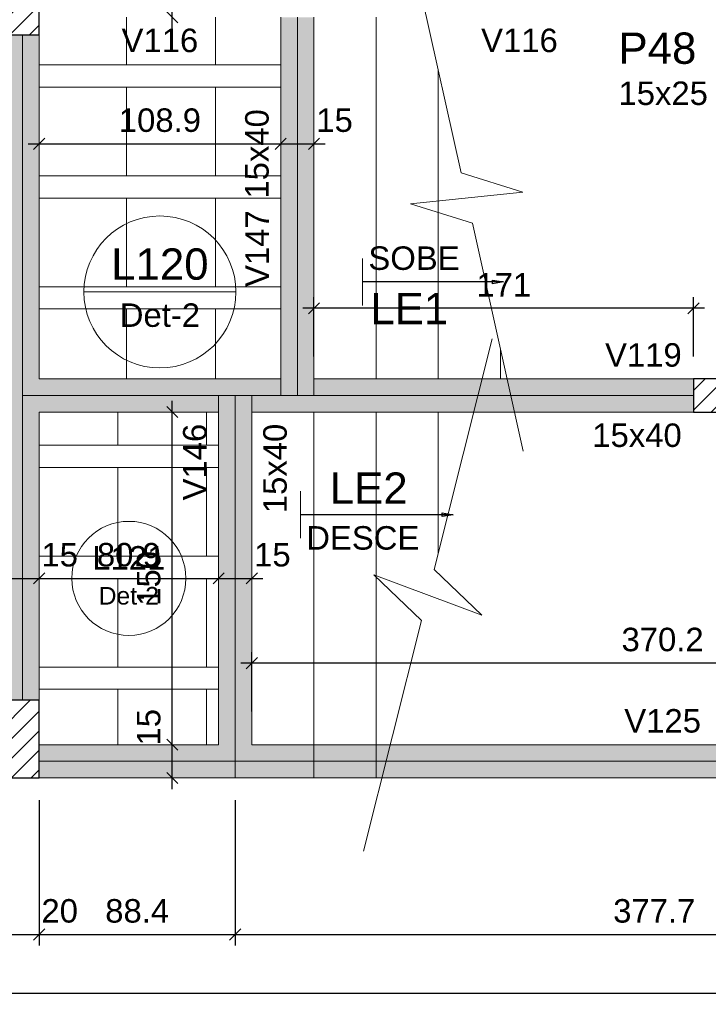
# Model space of a CAD drawing. Header units: millimetres. Extents: x 0 to 119, y 0 to 84.
# Tile 21 of 35: x 69.52 to 75.73, y 31.87 to 40.75. Entities that reach past the tile are written whole.
import ezdxf

# ---------------------------------------------------------------- set-up
doc = ezdxf.new("R2010")
doc.units = ezdxf.units.MM
doc.header["$MEASUREMENT"] = 0
doc.linetypes.add('DASHDOT', pattern=[2.54, 1.27, -0.635, 0, -0.635])
doc.linetypes.add('NULL', pattern=[0])
doc.layers.get('0').update_dxf_attribs({"lineweight": 18})
for name, color, linetype, lineweight in [('FO-Cortes', 9, 'DASHDOT', 5), ('FO-Cotas', 5, 'Continuous', 5), ('FO-Eixos', 5, 'Continuous', 5), ('FO-Hachura pilar que passa', 19, 'Continuous', 5), ('FO-Hachura viga', 43, 'Continuous', 5), ('FO-Hachuras das lajes', 1, 'Continuous', 20), ('FO-Pilares', 4, 'Continuous', 30), ('FO-Textos das lajes', 3, 'Continuous', 20), ('FO-Textos das vigas', 7, 'Continuous', 5), ('FO-Textos dos pilares', 7, 'Continuous', 5), ('FO-Vigas', 1, 'Continuous', 20)]:
    doc.layers.add(name, color=color, linetype=linetype, lineweight=lineweight)
doc.styles.add('Arial', font='txt')
doc.dimstyles.get("Standard").update_dxf_attribs({"dimtxt": 0.18, "dimasz": 0.18, "dimexe": 0.18, "dimexo": 0.0625, "dimgap": 0.09, "dimtad": 0, "dimtih": 1, "dimtoh": 1, "dimdec": 4, "dimzin": 0, "dimdsep": 46, "dimtxsty": 'Standard', "dimcen": 0.09, "dimadec": 0, "dimazin": 0, "dimtfac": 1, "dimtdec": 4, "dimtofl": 0, "dimtmove": 0, "dimatfit": 3, "dimfxl": 1, "dimtolj": 1, "dimtzin": 0, "dimarcsym": 0})
doc.dimstyles.new('UM_50.000000', dxfattribs={"dimtxt": 0.18, "dimasz": 0.1, "dimexe": 0.1, "dimexo": 0.2, "dimgap": 0, "dimtad": 1, "dimtih": 1, "dimtoh": 1, "dimdec": 1, "dimlfac": 50, "dimzin": 0, "dimdsep": 46, "dimtxsty": 'Standard', "dimcen": 0.09, "dimdle": 0.1, "dimadec": 1, "dimazin": 2, "dimtfac": 1, "dimtdec": 4, "dimtofl": 0, "dimtmove": 0, "dimatfit": 3, "dimfxl": 1, "dimtolj": 1, "dimarcsym": 0})

# ---------------------------------------------------------------- blocks, each defined once
blk = doc.blocks.new('_Oblique')
at = {"color": 0, "linetype": 'ByBlock', "lineweight": -2}
blk.add_line((-0.5, -0.5), (0.5, 0.5), dxfattribs=at)
blk = doc.blocks.new('*D40')
at = {"layer": 'Defpoints', "color": 0}
for p in [(69.2946, 33.913), (69.6946, 33.913), (69.6946, 32.501)]:
    blk.add_point(p, dxfattribs=at)
at = {"layer": 'FO-Cotas', "color": 0, "lineweight": -2}
for p, q in [((69.2946, 33.713), (69.2946, 32.401)), ((69.6946, 33.713), (69.6946, 32.401)), ((69.1946, 32.501), (69.7946, 32.501))]:
    blk.add_line(p, q, dxfattribs=at)
at = {"layer": 'FO-Cotas', "color": 0, "lineweight": -2, "xscale": 0.1, "yscale": 0.1, "zscale": 0.1, "rotation": 180}
blk.add_blockref('_Oblique', (69.2946, 32.501), dxfattribs=at)
at = {"layer": 'FO-Cotas', "color": 0, "lineweight": -2, "xscale": 0.1, "yscale": 0.1, "zscale": 0.1}
blk.add_blockref('_Oblique', (69.6946, 32.501), dxfattribs=at)
at = {"layer": 'FO-Cotas', "color": 7, "insert": (69.8799, 32.7128), "char_height": 0.2118, "attachment_point": 5, "rotation": 0.00573, "style": 'Arial'}
blk.add_mtext('\\A1;20', dxfattribs=at)
blk = doc.blocks.new('*D41')
at = {"layer": 'Defpoints', "color": 0}
for p in [(69.6946, 33.913), (71.4618, 33.913), (71.4618, 32.501)]:
    blk.add_point(p, dxfattribs=at)
at = {"layer": 'FO-Cotas', "color": 0, "lineweight": -2}
for p, q in [((69.6946, 33.713), (69.6946, 32.401)), ((71.4618, 33.713), (71.4618, 32.401)), ((69.5946, 32.501), (71.5618, 32.501))]:
    blk.add_line(p, q, dxfattribs=at)
at = {"layer": 'FO-Cotas', "color": 0, "lineweight": -2, "xscale": 0.1, "yscale": 0.1, "zscale": 0.1, "rotation": 180}
blk.add_blockref('_Oblique', (69.6946, 32.501), dxfattribs=at)
at = {"layer": 'FO-Cotas', "color": 0, "lineweight": -2, "xscale": 0.1, "yscale": 0.1, "zscale": 0.1}
blk.add_blockref('_Oblique', (71.4618, 32.501), dxfattribs=at)
at = {"layer": 'FO-Cotas', "color": 7, "insert": (70.5782, 32.7128), "char_height": 0.2118, "attachment_point": 5, "rotation": 0.00573, "style": 'Arial'}
blk.add_mtext('\\A1;88.4', dxfattribs=at)
blk = doc.blocks.new('*D42')
at = {"layer": 'Defpoints', "color": 0}
for p in [(71.4618, 33.913), (79.0152, 33.913), (79.0152, 32.501)]:
    blk.add_point(p, dxfattribs=at)
at = {"layer": 'FO-Cotas', "color": 0, "lineweight": -2}
for p, q in [((71.4618, 33.713), (71.4618, 32.401)), ((79.0152, 33.713), (79.0152, 32.401)), ((71.3618, 32.501), (79.1152, 32.501))]:
    blk.add_line(p, q, dxfattribs=at)
at = {"layer": 'FO-Cotas', "color": 0, "lineweight": -2, "xscale": 0.1, "yscale": 0.1, "zscale": 0.1, "rotation": 180}
blk.add_blockref('_Oblique', (71.4618, 32.501), dxfattribs=at)
at = {"layer": 'FO-Cotas', "color": 0, "lineweight": -2, "xscale": 0.1, "yscale": 0.1, "zscale": 0.1}
blk.add_blockref('_Oblique', (79.0152, 32.501), dxfattribs=at)
at = {"layer": 'FO-Cotas', "color": 7, "insert": (75.2385, 32.7128), "char_height": 0.2118, "attachment_point": 5, "rotation": 0.00573, "style": 'Arial'}
blk.add_mtext('\\A1;377.7', dxfattribs=at)
blk = doc.blocks.new('*D44')
at = {"layer": 'Defpoints', "color": 0}
for p in [(10.3146, 34.5552), (79.6152, 33.913), (79.6152, 31.9715)]:
    blk.add_point(p, dxfattribs=at)
at = {"layer": 'FO-Cotas', "color": 0, "lineweight": -2}
for p, q in [((10.3146, 34.3552), (10.3146, 31.8715)), ((79.6152, 33.713), (79.6152, 31.8715)), ((10.2146, 31.9715), (79.7152, 31.9715))]:
    blk.add_line(p, q, dxfattribs=at)
at = {"layer": 'FO-Cotas', "color": 0, "lineweight": -2, "xscale": 0.1, "yscale": 0.1, "zscale": 0.1, "rotation": 180}
blk.add_blockref('_Oblique', (10.3146, 31.9715), dxfattribs=at)
at = {"layer": 'FO-Cotas', "color": 0, "lineweight": -2, "xscale": 0.1, "yscale": 0.1, "zscale": 0.1}
blk.add_blockref('_Oblique', (79.6152, 31.9715), dxfattribs=at)
at = {"layer": 'FO-Cotas', "color": 7, "insert": (44.9649, 32.1833), "char_height": 0.2118, "attachment_point": 5, "style": 'Arial'}
blk.add_mtext('\\A1;3465', dxfattribs=at)
blk = doc.blocks.new('*D96')
at = {"layer": 'Defpoints', "color": 0}
for p in [(69.3946, 35.713), (69.6946, 35.713), (69.6946, 35.713)]:
    blk.add_point(p, dxfattribs=at)
at = {"layer": 'FO-Cotas', "color": 0, "lineweight": -2}
blk.add_line((69.2946, 35.713), (69.7946, 35.713), dxfattribs=at)
at = {"layer": 'FO-Cotas', "color": 0, "lineweight": -2, "xscale": 0.1, "yscale": 0.1, "zscale": 0.1, "rotation": 180}
blk.add_blockref('_Oblique', (69.3946, 35.713), dxfattribs=at)
at = {"layer": 'FO-Cotas', "color": 0, "lineweight": -2, "xscale": 0.1, "yscale": 0.1, "zscale": 0.1}
blk.add_blockref('_Oblique', (69.6946, 35.713), dxfattribs=at)
at = {"layer": 'FO-Cotas', "color": 7, "insert": (69.8799, 35.9248), "char_height": 0.2118, "attachment_point": 5, "rotation": 0.00573, "style": 'Arial'}
blk.add_mtext('\\A1;15', dxfattribs=at)
blk = doc.blocks.new('*D97')
at = {"layer": 'Defpoints', "color": 0}
for p in [(69.6946, 35.713), (71.3118, 35.713), (71.3118, 35.713)]:
    blk.add_point(p, dxfattribs=at)
at = {"layer": 'FO-Cotas', "color": 0, "lineweight": -2}
blk.add_line((69.5946, 35.713), (71.4118, 35.713), dxfattribs=at)
at = {"layer": 'FO-Cotas', "color": 0, "lineweight": -2, "xscale": 0.1, "yscale": 0.1, "zscale": 0.1, "rotation": 180}
blk.add_blockref('_Oblique', (69.6946, 35.713), dxfattribs=at)
at = {"layer": 'FO-Cotas', "color": 0, "lineweight": -2, "xscale": 0.1, "yscale": 0.1, "zscale": 0.1}
blk.add_blockref('_Oblique', (71.3118, 35.713), dxfattribs=at)
at = {"layer": 'FO-Cotas', "color": 7, "insert": (70.5032, 35.9248), "char_height": 0.2118, "attachment_point": 5, "rotation": 0.00573, "style": 'Arial'}
blk.add_mtext('\\A1;80.9', dxfattribs=at)
blk = doc.blocks.new('*D98')
at = {"layer": 'Defpoints', "color": 0}
for p in [(71.3118, 35.713), (71.6118, 35.713), (71.6118, 35.713)]:
    blk.add_point(p, dxfattribs=at)
at = {"layer": 'FO-Cotas', "color": 0, "lineweight": -2}
blk.add_line((71.2118, 35.713), (71.7118, 35.713), dxfattribs=at)
at = {"layer": 'FO-Cotas', "color": 0, "lineweight": -2, "xscale": 0.1, "yscale": 0.1, "zscale": 0.1, "rotation": 180}
blk.add_blockref('_Oblique', (71.3118, 35.713), dxfattribs=at)
at = {"layer": 'FO-Cotas', "color": 0, "lineweight": -2, "xscale": 0.1, "yscale": 0.1, "zscale": 0.1}
blk.add_blockref('_Oblique', (71.6118, 35.713), dxfattribs=at)
at = {"layer": 'FO-Cotas', "color": 7, "insert": (71.7971, 35.9248), "char_height": 0.2118, "attachment_point": 5, "rotation": 0.00573, "style": 'Arial'}
blk.add_mtext('\\A1;15', dxfattribs=at)
blk = doc.blocks.new('*D100')
at = {"layer": 'Defpoints', "color": 0}
for p in [(69.6946, 39.6322), (71.8718, 39.6322), (71.8718, 39.6322)]:
    blk.add_point(p, dxfattribs=at)
at = {"layer": 'FO-Cotas', "color": 0, "lineweight": -2}
blk.add_line((69.5946, 39.6322), (71.9718, 39.6322), dxfattribs=at)
at = {"layer": 'FO-Cotas', "color": 0, "lineweight": -2, "xscale": 0.1, "yscale": 0.1, "zscale": 0.1, "rotation": 180}
blk.add_blockref('_Oblique', (69.6946, 39.6322), dxfattribs=at)
at = {"layer": 'FO-Cotas', "color": 0, "lineweight": -2, "xscale": 0.1, "yscale": 0.1, "zscale": 0.1}
blk.add_blockref('_Oblique', (71.8718, 39.6322), dxfattribs=at)
at = {"layer": 'FO-Cotas', "color": 7, "insert": (70.7832, 39.844), "char_height": 0.2118, "attachment_point": 5, "rotation": 0.00573, "style": 'Arial'}
blk.add_mtext('\\A1;108.9', dxfattribs=at)
blk = doc.blocks.new('*D101')
at = {"layer": 'Defpoints', "color": 0}
for p in [(71.8718, 39.6322), (72.1718, 39.6322), (72.1718, 39.6322)]:
    blk.add_point(p, dxfattribs=at)
at = {"layer": 'FO-Cotas', "color": 0, "lineweight": -2}
blk.add_line((71.7718, 39.6322), (72.2718, 39.6322), dxfattribs=at)
at = {"layer": 'FO-Cotas', "color": 0, "lineweight": -2, "xscale": 0.1, "yscale": 0.1, "zscale": 0.1, "rotation": 180}
blk.add_blockref('_Oblique', (71.8718, 39.6322), dxfattribs=at)
at = {"layer": 'FO-Cotas', "color": 0, "lineweight": -2, "xscale": 0.1, "yscale": 0.1, "zscale": 0.1}
blk.add_blockref('_Oblique', (72.1718, 39.6322), dxfattribs=at)
at = {"layer": 'FO-Cotas', "color": 7, "insert": (72.3571, 39.844), "char_height": 0.2118, "attachment_point": 5, "rotation": 0.00573, "style": 'Arial'}
blk.add_mtext('\\A1;15', dxfattribs=at)
blk = doc.blocks.new('*D188')
at = {"layer": 'Defpoints', "color": 0}
for p in [(70.8946, 34.213), (70.8946, 34.213), (70.8946, 33.913)]:
    blk.add_point(p, dxfattribs=at)
at = {"layer": 'FO-Cotas', "color": 0, "lineweight": -2}
blk.add_line((70.8946, 33.813), (70.8946, 34.313), dxfattribs=at)
at = {"layer": 'FO-Cotas', "color": 0, "lineweight": -2, "xscale": 0.1, "yscale": 0.1, "zscale": 0.1}
for p, rotation in [((70.8946, 34.213), 90), ((70.8946, 33.913), 270)]:
    blk.add_blockref('_Oblique', p, dxfattribs=dict(at, rotation=rotation))
at = {"layer": 'FO-Cotas', "color": 7, "insert": (70.6828, 34.3703), "char_height": 0.2118, "attachment_point": 5, "rotation": 90, "style": 'Arial'}
blk.add_mtext('\\A1;15', dxfattribs=at)
blk = doc.blocks.new('*D189')
at = {"layer": 'Defpoints', "color": 0}
for p in [(70.8946, 37.213), (70.8946, 37.213), (70.8946, 34.213)]:
    blk.add_point(p, dxfattribs=at)
at = {"layer": 'FO-Cotas', "color": 0, "lineweight": -2}
blk.add_line((70.8946, 34.113), (70.8946, 37.313), dxfattribs=at)
at = {"layer": 'FO-Cotas', "color": 0, "lineweight": -2, "xscale": 0.1, "yscale": 0.1, "zscale": 0.1}
for p, rotation in [((70.8946, 37.213), 90), ((70.8946, 34.213), 270)]:
    blk.add_blockref('_Oblique', p, dxfattribs=dict(at, rotation=rotation))
at = {"layer": 'FO-Cotas', "color": 7, "insert": (70.6828, 35.713), "char_height": 0.2118, "attachment_point": 5, "rotation": 90, "style": 'Arial'}
blk.add_mtext('\\A1;150', dxfattribs=at)
blk = doc.blocks.new('*D190')
at = {"layer": 'Defpoints', "color": 0}
for p in [(70.8946, 41.0734), (70.8946, 41.0734), (70.8946, 40.7734)]:
    blk.add_point(p, dxfattribs=at)
at = {"layer": 'FO-Cotas', "color": 0, "lineweight": -2}
blk.add_line((70.8946, 40.6734), (70.8946, 41.1734), dxfattribs=at)
at = {"layer": 'FO-Cotas', "color": 0, "lineweight": -2, "xscale": 0.1, "yscale": 0.1, "zscale": 0.1}
for p, rotation in [((70.8946, 41.0734), 90), ((70.8946, 40.7734), 270)]:
    blk.add_blockref('_Oblique', p, dxfattribs=dict(at, rotation=rotation))
at = {"layer": 'FO-Cotas', "color": 7, "insert": (70.6828, 41.2307), "char_height": 0.2118, "attachment_point": 5, "rotation": 90, "style": 'Arial'}
blk.add_mtext('\\A1;15', dxfattribs=at)
blk = doc.blocks.new('*D211')
at = {"layer": 'Defpoints', "color": 0}
for p in [(72.1718, 38.1484), (72.1718, 37.513), (75.5918, 37.513)]:
    blk.add_point(p, dxfattribs=at)
at = {"layer": 'FO-Cotas', "color": 0, "lineweight": -2}
for p, q in [((72.1718, 37.713), (72.1718, 38.2484)), ((75.5918, 37.713), (75.5918, 38.2484)), ((75.6918, 38.1484), (72.0718, 38.1484))]:
    blk.add_line(p, q, dxfattribs=at)
at = {"layer": 'FO-Cotas', "color": 0, "lineweight": -2, "xscale": 0.1, "yscale": 0.1, "zscale": 0.1, "rotation": 180}
blk.add_blockref('_Oblique', (72.1718, 38.1484), dxfattribs=at)
at = {"layer": 'FO-Cotas', "color": 0, "lineweight": -2, "xscale": 0.1, "yscale": 0.1, "zscale": 0.1}
blk.add_blockref('_Oblique', (75.5918, 38.1484), dxfattribs=at)
at = {"layer": 'FO-Cotas', "color": 7, "insert": (73.8818, 38.3602), "char_height": 0.2118, "attachment_point": 5, "rotation": 0.00573, "style": 'Arial'}
blk.add_mtext('\\A1;171', dxfattribs=at)
blk = doc.blocks.new('*D215')
at = {"layer": 'Defpoints', "color": 0}
for p in [(71.6118, 34.9484), (71.6118, 34.313), (79.0152, 34.313)]:
    blk.add_point(p, dxfattribs=at)
at = {"layer": 'FO-Cotas', "color": 0, "lineweight": -2}
for p, q in [((71.6118, 34.513), (71.6118, 35.0484)), ((79.0152, 34.513), (79.0152, 35.0484)), ((79.1152, 34.9484), (71.5118, 34.9484))]:
    blk.add_line(p, q, dxfattribs=at)
at = {"layer": 'FO-Cotas', "color": 0, "lineweight": -2, "xscale": 0.1, "yscale": 0.1, "zscale": 0.1, "rotation": 180}
blk.add_blockref('_Oblique', (71.6118, 34.9484), dxfattribs=at)
at = {"layer": 'FO-Cotas', "color": 0, "lineweight": -2, "xscale": 0.1, "yscale": 0.1, "zscale": 0.1}
blk.add_blockref('_Oblique', (79.0152, 34.9484), dxfattribs=at)
at = {"layer": 'FO-Cotas', "color": 7, "insert": (75.3135, 35.1602), "char_height": 0.2118, "attachment_point": 5, "rotation": 0.00573, "style": 'Arial'}
blk.add_mtext('\\A1;370.2', dxfattribs=at)

msp = doc.modelspace()

# ---------------------------------------------------------------- hatches: boundary and pattern name
at = {"layer": 'FO-Hachura pilar que passa', "linetype": 'Continuous'}
h = msp.add_hatch(dxfattribs=at)
h.set_pattern_fill('ANSI31', color=19, style=0)
h.paths.add_polyline_path([(69.2946, 40.6152), (69.4946, 40.6152), (69.6946, 40.6152), (69.6946, 40.9152), (69.6946, 41.2152), (69.4946, 41.2152), (69.2946, 41.2152), (69.2946, 40.9152)])
h = msp.add_hatch(dxfattribs=at)
h.set_pattern_fill('ANSI31', color=19, style=0)
h.paths.add_polyline_path([(75.5918, 37.513), (75.5918, 37.363), (75.5918, 37.213), (75.8418, 37.213), (76.0918, 37.213), (76.0918, 37.363), (76.0918, 37.513), (75.8418, 37.513)])
h = msp.add_hatch(dxfattribs=at)
h.set_pattern_fill('ANSI31', color=19, style=0)
h.paths.add_polyline_path([(69.6946, 34.613), (69.4946, 34.613), (69.2946, 34.613), (69.2946, 34.263), (69.2946, 33.913), (69.4946, 33.913), (69.6946, 33.913), (69.6946, 34.263)])
at = {"layer": 'FO-Hachura viga', "linetype": 'Continuous'}
for points in [[(72.1718, 40.7734), (72.1718, 40.7734), (71.8718, 40.7734), (71.8718, 37.513), (72.1718, 37.513), (72.1718, 40.7734)], [(69.6944, 37.513), (69.6944, 37.513), (69.6944, 40.6154), (69.3946, 40.6154), (69.3946, 37.363), (69.5446, 37.363), (69.6944, 37.513)], [(71.4618, 37.363), (71.4618, 37.363), (71.4618, 37.513), (69.6944, 37.513), (69.5446, 37.363), (69.6946, 37.213), (71.3118, 37.213), (71.4618, 37.363)], [(72.0218, 37.363), (72.0218, 37.363), (71.8718, 37.513), (71.4618, 37.513), (71.4618, 37.363), (71.6118, 37.213), (72.0218, 37.213), (72.0218, 37.363)], [(72.1718, 37.513), (72.1718, 37.513), (71.8718, 37.513), (71.8718, 37.363), (72.1718, 37.363), (72.1718, 37.513)], [(75.5918, 37.513), (75.5918, 37.513), (72.1718, 37.5132), (72.0218, 37.363), (72.0218, 37.2132), (75.5918, 37.2132), (75.5918, 37.513)], [(69.6946, 37.213), (69.6946, 37.213), (69.5446, 37.363), (69.3946, 37.363), (69.3946, 34.613), (69.6946, 34.613), (69.6946, 37.213)], [(71.6118, 37.363), (71.6118, 37.363), (71.3118, 37.363), (71.3118, 37.213), (71.6118, 37.213), (71.6118, 37.363)], [(71.6118, 34.213), (71.6118, 34.213), (71.6118, 37.213), (71.3118, 37.213), (71.3118, 34.213), (71.4618, 34.063), (71.6118, 34.213)], [(71.4618, 34.063), (71.4618, 34.063), (71.3118, 34.213), (69.6946, 34.213), (69.6946, 33.9132), (71.4618, 33.9132), (71.4618, 34.063)], [(79.0152, 34.213), (79.0152, 34.213), (71.6118, 34.213), (71.4618, 34.063), (71.4618, 33.9132), (79.0152, 33.9132), (79.0152, 34.213)]]:
    msp.add_hatch(color=43, dxfattribs=at).paths.add_polyline_path(points)

# ---------------------------------------------------------------- linework, layer by layer
at = {"layer": 'FO-Cortes', "linetype": 'Continuous', "ltscale": 0.2}
for p, q in [((73.0393, 41.4255), (73.4972, 39.3714)), ((73.0393, 41.4255), (73.4972, 39.3714)), ((73.4972, 39.3714), (74.0549, 39.1963)), ((73.4972, 39.3714), (74.0549, 39.1963)), ((74.0549, 39.1963), (73.0412, 39.0901)), ((74.0549, 39.1963), (73.0412, 39.0901)), ((73.0412, 39.0901), (73.5989, 38.9149)), ((73.0412, 39.0901), (73.5989, 38.9149)), ((73.5989, 38.9149), (74.0568, 36.8609)), ((73.5989, 38.9149), (74.0568, 36.8609)), ((73.7768, 37.873), (73.2559, 35.794)), ((73.2559, 35.794), (73.6837, 35.3799)), ((73.6837, 35.3799), (72.7124, 35.746)), ((72.7124, 35.746), (73.1402, 35.332)), ((73.1402, 35.332), (72.6193, 33.253))]:
    msp.add_line(p, q, dxfattribs=at)
at = {"layer": 'FO-Eixos'}
for p, q in [((72.0218, 37.513), (72.0218, 40.7734)), ((69.5446, 37.363), (69.5446, 40.6152)), ((72.0218, 37.363), (72.0218, 37.513)), ((69.5446, 34.613), (69.5446, 37.363)), ((69.5446, 37.363), (71.4618, 37.363)), ((71.4618, 37.363), (72.0218, 37.363)), ((71.4618, 37.213), (71.4618, 37.363)), ((72.0218, 37.363), (75.5918, 37.363)), ((71.4618, 34.063), (71.4618, 37.213)), ((69.6946, 34.063), (71.4618, 34.063)), ((71.4618, 34.063), (79.0152, 34.063))]:
    msp.add_line(p, q, dxfattribs=at)
for points in [[(69.695, 40.3432), (70.483, 40.3432), (70.483, 40.7732)], [(70.483, 40.7732), (70.483, 40.3432), (71.283, 40.3432), (71.283, 40.7732)], [(71.283, 40.7732), (71.283, 40.3432), (71.872, 40.3432)], [(69.695, 39.3432), (70.483, 39.3432), (70.483, 40.1432), (69.695, 40.1432)], [(71.872, 40.1432), (71.283, 40.1432), (71.283, 39.3432), (71.872, 39.3432)], [(69.695, 38.3432), (70.483, 38.3432), (70.483, 39.1432), (69.695, 39.1432)], [(71.872, 39.1432), (71.283, 39.1432), (71.283, 38.3432), (71.872, 38.3432)], [(70.483, 37.5132), (70.483, 38.1432), (69.695, 38.1432)], [(71.283, 37.5132), (71.283, 38.1432), (70.483, 38.1432), (70.483, 37.5132)], [(71.872, 38.1432), (71.283, 38.1432), (71.283, 37.5132)], [(69.695, 36.9132), (70.403, 36.9132), (70.403, 37.2132)], [(69.695, 36.9132), (70.403, 36.9132), (70.403, 37.2132)], [(70.403, 37.2132), (70.403, 36.9132), (71.203, 36.9132), (71.203, 37.2132)], [(70.403, 37.2132), (70.403, 36.9132), (71.203, 36.9132), (71.203, 37.2132)], [(69.695, 35.9132), (70.403, 35.9132), (70.403, 36.7132), (69.695, 36.7132)], [(69.695, 35.9132), (70.403, 35.9132), (70.403, 36.7132), (69.695, 36.7132)], [(69.695, 34.9132), (70.403, 34.9132), (70.403, 35.7132), (69.695, 35.7132)], [(69.695, 34.9132), (70.403, 34.9132), (70.403, 35.7132), (69.695, 35.7132)], [(70.403, 34.2132), (70.403, 34.7132), (69.695, 34.7132)], [(70.403, 34.2132), (70.403, 34.7132), (69.695, 34.7132)], [(71.203, 34.2132), (71.203, 34.7132), (70.403, 34.7132), (70.403, 34.2132)], [(71.203, 34.2132), (71.203, 34.7132), (70.403, 34.7132), (70.403, 34.2132)]]:
    msp.add_lwpolyline(points, dxfattribs=at)
for points in [[(70.483, 39.3432), (71.283, 39.3432), (71.283, 40.1432), (70.483, 40.1432), (70.483, 39.3432)], [(70.483, 38.3432), (71.283, 38.3432), (71.283, 39.1432), (70.483, 39.1432), (70.483, 38.3432)], [(70.403, 35.9132), (71.203, 35.9132), (71.203, 36.7132), (70.403, 36.7132), (70.403, 35.9132)], [(70.403, 35.9132), (71.203, 35.9132), (71.203, 36.7132), (70.403, 36.7132), (70.403, 35.9132)], [(70.403, 34.9132), (71.203, 34.9132), (71.203, 35.7132), (70.403, 35.7132), (70.403, 34.9132)], [(70.403, 34.9132), (71.203, 34.9132), (71.203, 35.7132), (70.403, 35.7132), (70.403, 34.9132)]]:
    msp.add_lwpolyline(points, close=True, dxfattribs=at)
at = {"layer": 'FO-Hachuras das lajes', "linetype": 'Continuous'}
for p, q in [((72.7318, 37.513), (72.7318, 40.7734)), ((72.7318, 37.513), (72.7318, 40.7734)), ((73.2918, 37.513), (73.2918, 40.2927)), ((73.2918, 37.513), (73.2918, 40.2927)), ((73.8518, 37.513), (73.8518, 37.7805)), ((73.8518, 37.513), (73.8518, 37.7805)), ((72.1718, 37.513), (73.9114, 37.513)), ((72.1718, 37.513), (73.9114, 37.513)), ((71.6118, 37.213), (73.6114, 37.213)), ((72.1718, 37.213), (72.1718, 33.913)), ((72.7318, 37.213), (72.7318, 33.913)), ((73.2918, 37.213), (73.2918, 35.9372)), ((71.6118, 33.913), (72.7846, 33.913))]:
    msp.add_line(p, q, dxfattribs=at)
at = {"layer": 'FO-Hachuras das lajes'}
for p, q in [((69.695, 40.3432), (71.872, 40.3432)), ((69.695, 40.1432), (71.872, 40.1432)), ((69.695, 39.3432), (71.872, 39.3432)), ((69.695, 39.1432), (71.872, 39.1432)), ((69.695, 38.3432), (71.872, 38.3432)), ((69.695, 38.1432), (71.872, 38.1432)), ((69.695, 36.9132), (71.312, 36.9132)), ((69.695, 36.9132), (71.312, 36.9132)), ((69.695, 36.7132), (71.312, 36.7132)), ((69.695, 36.7132), (71.312, 36.7132)), ((69.695, 35.9132), (71.312, 35.9132)), ((69.695, 35.9132), (71.312, 35.9132)), ((69.695, 35.7132), (71.312, 35.7132)), ((69.695, 35.7132), (71.312, 35.7132)), ((69.695, 34.9132), (71.312, 34.9132)), ((69.695, 34.9132), (71.312, 34.9132)), ((69.695, 34.7132), (71.312, 34.7132)), ((69.695, 34.7132), (71.312, 34.7132))]:
    msp.add_line(p, q, dxfattribs=at)
at = {"layer": 'FO-Pilares'}
for points in [[(69.2946, 40.6152), (69.4946, 40.6152), (69.6946, 40.6152), (69.6946, 40.9152), (69.6946, 41.2152), (69.4946, 41.2152), (69.2946, 41.2152), (69.2946, 40.9152), (69.2946, 40.6152)], [(75.5918, 37.513), (75.5918, 37.363), (75.5918, 37.213), (75.8418, 37.213), (76.0918, 37.213), (76.0918, 37.363), (76.0918, 37.513), (75.8418, 37.513), (75.5918, 37.513)], [(69.6946, 34.613), (69.4946, 34.613), (69.2946, 34.613), (69.2946, 34.263), (69.2946, 33.913), (69.4946, 33.913), (69.6946, 33.913), (69.6946, 34.263), (69.6946, 34.613)]]:
    msp.add_lwpolyline(points, close=True, dxfattribs=at)
at = {"layer": 'FO-Textos das lajes', "linetype": 'Continuous'}
for p, q in [((72.6095, 38.1749), (72.6095, 38.5985)), ((72.6095, 38.1749), (72.6095, 38.5985)), ((72.6095, 38.1749), (72.6095, 38.5985)), ((72.6095, 38.1749), (72.6095, 38.5985)), ((72.0495, 36.4982), (72.0495, 36.0746)), ((72.0495, 36.4982), (72.0495, 36.0746))]:
    msp.add_line(p, q, dxfattribs=at)
at = {"layer": 'FO-Textos das lajes'}
for p, q in [((70.0978, 38.296), (71.4686, 38.296)), ((69.9891, 35.713), (71.0172, 35.713))]:
    msp.add_line(p, q, dxfattribs=at)
for centre, radius in [((70.7832, 38.296), 0.6854), ((70.5032, 35.713), 0.5141)]:
    msp.add_circle(centre, radius, dxfattribs=at)
at = {"layer": 'FO-Vigas'}
for p, q in [((71.8718, 37.513), (71.8718, 40.7734)), ((72.1718, 37.513), (72.1718, 40.7734)), ((69.6946, 37.513), (69.6946, 40.6152)), ((69.6946, 37.513), (71.4618, 37.513)), ((71.4618, 37.513), (71.8718, 37.513)), ((71.8718, 37.363), (71.8718, 37.513)), ((72.1718, 37.513), (75.5918, 37.513)), ((72.1718, 37.363), (72.1718, 37.513)), ((71.3118, 37.213), (71.3118, 37.363)), ((71.6118, 37.213), (71.6118, 37.363)), ((69.6946, 34.613), (69.6946, 37.213)), ((69.6946, 37.213), (71.3118, 37.213)), ((71.3118, 34.213), (71.3118, 37.213)), ((71.6118, 37.213), (72.0218, 37.213)), ((71.6118, 34.213), (71.6118, 37.213)), ((72.0218, 37.213), (75.5918, 37.213)), ((69.6946, 34.213), (71.3118, 34.213)), ((71.6118, 34.213), (79.0152, 34.213)), ((71.4618, 33.913), (71.4618, 34.063)), ((69.6946, 33.913), (71.4618, 33.913)), ((71.4618, 33.913), (79.0152, 33.913))]:
    msp.add_line(p, q, dxfattribs=at)

# ---------------------------------------------------------------- texts
at = {"layer": 'FO-Textos das lajes', "linetype": 'NULL', "line_spacing_factor": 0.798, "style": 'Arial'}
for s, insert, char_height, width, attachment_point in [('L120', (70.783, 38.4024), 0.2824, 1.735195, 8), ('SOBE', (72.662, 38.4921), 0.2118, 1.611709, 7), ('SOBE', (72.662, 38.4921), 0.2118, 1.611709, 7), ('LE1', (72.68, 38.0054), 0.2824, 1.387852, 7), ('LE1', (72.68, 38.0054), 0.2824, 1.387852, 7), ('Det-2', (70.783, 37.9781), 0.2118, 1.418281, 8), ('LE2', (72.314, 36.3854), 0.2824, 1.387852, 7), ('DESCE', (72.102, 35.9691), 0.2118, 1.998281, 7), ('L121', (70.503, 35.7921), 0.2118, 1.290273, 8), ('Det-2', (70.503, 35.4746), 0.15885, 1.075937, 8)]:
    msp.add_mtext(s, dxfattribs=dict(at, insert=insert, char_height=char_height, width=width, attachment_point=attachment_point))
at = {"layer": 'FO-Textos das vigas', "linetype": 'NULL', "char_height": 0.2118, "line_spacing_factor": 0.798, "style": 'Arial'}
for s, insert, width, attachment_point in [('V116', (70.783, 40.4561), 1.354561, 8), ('V116', (74.369, 40.4561), 1.354561, 9), ('V119', (75.486, 37.6191), 1.354561, 9), ('15x40', (75.486, 36.8951), 1.580273, 9), ('V125', (75.314, 34.3191), 1.354561, 8)]:
    msp.add_mtext(s, dxfattribs=dict(at, insert=insert, width=width, attachment_point=attachment_point))
at = {"layer": 'FO-Textos das vigas', "linetype": 'NULL', "char_height": 0.2118, "rotation": 90.00021, "line_spacing_factor": 0.798, "style": 'Arial'}
for s, insert, width, attachment_point in [('15x40', (71.7661, 39.1382), 1.580273, 7), ('V147', (71.7661, 39.0322), 1.354561, 9), ('V146', (71.2061, 37.1072), 1.354561, 9), ('15x40', (71.9291, 37.1072), 1.580273, 9)]:
    msp.add_mtext(s, dxfattribs=dict(at, insert=insert, width=width, attachment_point=attachment_point))
at = {"layer": 'FO-Textos dos pilares', "linetype": 'NULL', "attachment_point": 7, "line_spacing_factor": 0.798, "style": 'Arial'}
for s, insert, char_height, width in [('P48', (74.916, 40.3494), 0.2824, 1.387852), ('15x25', (74.916, 39.9791), 0.2118, 1.580273)]:
    msp.add_mtext(s, dxfattribs=dict(at, insert=insert, char_height=char_height, width=width))

# ---------------------------------------------------------------- dimensions: what is measured, and where the dimension line sits
at = {"layer": 'FO-Cotas'}
for base, p1, p2, picture, middle in [((70.8946, 41.0734), (70.8946, 40.7734), (70.8946, 41.0734), '*D190', (70.6828, 41.2307)), ((70.8946, 37.213), (70.8946, 34.213), (70.8946, 37.213), '*D189', (70.6828, 35.713)), ((70.8946, 34.213), (70.8946, 33.913), (70.8946, 34.213), '*D188', (70.6828, 34.3703))]:
    dim = msp.add_linear_dim(base=base, p1=p1, p2=p2, angle=90, dimstyle='UM_50.000000', override={"dimtxt": 0.2118, "dimasz": 0.1, "dimexe": 0.1, "dimexo": 0.2, "dimtad": 1, "dimtih": 0, "dimtoh": 0, "dimdec": 1, "dimlfac": 50, "dimzin": 8, "dimtxsty": 'Arial', "dimblk": 'Oblique', "dimblk1": 'Oblique', "dimblk2": 'Oblique', "dimsah": 1, "dimdle": 0.1, "dimse1": 1, "dimse2": 1, "dimclrt": 7, "dimadec": 1, "dimazin": 3, "dimtmove": 2, "dimldrblk": 'Oblique'}, dxfattribs=at)
    dim.commit()
    dim.dimension.update_dxf_attribs({"geometry": picture, "text_midpoint": middle, "dimtype": 160, "text_rotation": 90})
for base, p1, p2, override, picture, middle in [((71.8718, 39.6322), (69.6946, 39.6322), (71.8718, 39.6322), {"dimtxt": 0.2118, "dimasz": 0.1, "dimexe": 0.1, "dimexo": 0.2, "dimtad": 1, "dimtih": 0, "dimtoh": 0, "dimdec": 1, "dimlfac": 50, "dimzin": 8, "dimtxsty": 'Arial', "dimblk": 'Oblique', "dimblk1": 'Oblique', "dimblk2": 'Oblique', "dimsah": 1, "dimdle": 0.1, "dimse1": 1, "dimse2": 1, "dimclrt": 7, "dimadec": 1, "dimazin": 3, "dimtmove": 2, "dimldrblk": 'Oblique'}, '*D100', (70.7832, 39.844)), ((72.1718, 39.6322), (71.8718, 39.6322), (72.1718, 39.6322), {"dimtxt": 0.2118, "dimasz": 0.1, "dimexe": 0.1, "dimexo": 0.2, "dimtad": 1, "dimtih": 0, "dimtoh": 0, "dimdec": 1, "dimlfac": 50, "dimzin": 8, "dimtxsty": 'Arial', "dimblk": 'Oblique', "dimblk1": 'Oblique', "dimblk2": 'Oblique', "dimsah": 1, "dimdle": 0.1, "dimse1": 1, "dimse2": 1, "dimclrt": 7, "dimadec": 1, "dimazin": 3, "dimtmove": 2, "dimldrblk": 'Oblique'}, '*D101', (72.3571, 39.844)), ((72.1718, 38.1484), (75.5918, 37.513), (72.1718, 37.513), {"dimtxt": 0.2118, "dimasz": 0.1, "dimexe": 0.1, "dimexo": 0.2, "dimtad": 1, "dimtih": 0, "dimtoh": 0, "dimdec": 1, "dimlfac": 50, "dimzin": 8, "dimtxsty": 'Arial', "dimblk": 'Oblique', "dimblk1": 'Oblique', "dimblk2": 'Oblique', "dimsah": 1, "dimdle": 0.1, "dimse1": 0, "dimse2": 0, "dimclrt": 7, "dimadec": 1, "dimazin": 3, "dimtmove": 2, "dimldrblk": 'Oblique'}, '*D211', (73.8818, 38.3602)), ((69.6946, 35.713), (69.3946, 35.713), (69.6946, 35.713), {"dimtxt": 0.2118, "dimasz": 0.1, "dimexe": 0.1, "dimexo": 0.2, "dimtad": 1, "dimtih": 0, "dimtoh": 0, "dimdec": 1, "dimlfac": 50, "dimzin": 8, "dimtxsty": 'Arial', "dimblk": 'Oblique', "dimblk1": 'Oblique', "dimblk2": 'Oblique', "dimsah": 1, "dimdle": 0.1, "dimse1": 1, "dimse2": 1, "dimclrt": 7, "dimadec": 1, "dimazin": 3, "dimtmove": 2, "dimldrblk": 'Oblique'}, '*D96', (69.8799, 35.9248)), ((71.3118, 35.713), (69.6946, 35.713), (71.3118, 35.713), {"dimtxt": 0.2118, "dimasz": 0.1, "dimexe": 0.1, "dimexo": 0.2, "dimtad": 1, "dimtih": 0, "dimtoh": 0, "dimdec": 1, "dimlfac": 50, "dimzin": 8, "dimtxsty": 'Arial', "dimblk": 'Oblique', "dimblk1": 'Oblique', "dimblk2": 'Oblique', "dimsah": 1, "dimdle": 0.1, "dimse1": 1, "dimse2": 1, "dimclrt": 7, "dimadec": 1, "dimazin": 3, "dimtmove": 2, "dimldrblk": 'Oblique'}, '*D97', (70.5032, 35.9248)), ((71.6118, 35.713), (71.3118, 35.713), (71.6118, 35.713), {"dimtxt": 0.2118, "dimasz": 0.1, "dimexe": 0.1, "dimexo": 0.2, "dimtad": 1, "dimtih": 0, "dimtoh": 0, "dimdec": 1, "dimlfac": 50, "dimzin": 8, "dimtxsty": 'Arial', "dimblk": 'Oblique', "dimblk1": 'Oblique', "dimblk2": 'Oblique', "dimsah": 1, "dimdle": 0.1, "dimse1": 1, "dimse2": 1, "dimclrt": 7, "dimadec": 1, "dimazin": 3, "dimtmove": 2, "dimldrblk": 'Oblique'}, '*D98', (71.7971, 35.9248)), ((71.6118, 34.9484), (79.0152, 34.313), (71.6118, 34.313), {"dimtxt": 0.2118, "dimasz": 0.1, "dimexe": 0.1, "dimexo": 0.2, "dimtad": 1, "dimtih": 0, "dimtoh": 0, "dimdec": 1, "dimlfac": 50, "dimzin": 8, "dimtxsty": 'Arial', "dimblk": 'Oblique', "dimblk1": 'Oblique', "dimblk2": 'Oblique', "dimsah": 1, "dimdle": 0.1, "dimse1": 0, "dimse2": 0, "dimclrt": 7, "dimadec": 1, "dimazin": 3, "dimtmove": 2, "dimldrblk": 'Oblique'}, '*D215', (75.3135, 35.1602)), ((69.6946, 32.501), (69.2946, 33.913), (69.6946, 33.913), {"dimtxt": 0.2118, "dimasz": 0.1, "dimexe": 0.1, "dimexo": 0.2, "dimtad": 1, "dimtih": 0, "dimtoh": 0, "dimdec": 1, "dimlfac": 50, "dimzin": 8, "dimtxsty": 'Arial', "dimblk": 'Oblique', "dimblk1": 'Oblique', "dimblk2": 'Oblique', "dimsah": 1, "dimdle": 0.1, "dimse1": 0, "dimse2": 0, "dimclrt": 7, "dimadec": 1, "dimazin": 3, "dimtmove": 2, "dimldrblk": 'Oblique'}, '*D40', (69.8799, 32.7128)), ((71.4618, 32.501), (69.6946, 33.913), (71.4618, 33.913), {"dimtxt": 0.2118, "dimasz": 0.1, "dimexe": 0.1, "dimexo": 0.2, "dimtad": 1, "dimtih": 0, "dimtoh": 0, "dimdec": 1, "dimlfac": 50, "dimzin": 8, "dimtxsty": 'Arial', "dimblk": 'Oblique', "dimblk1": 'Oblique', "dimblk2": 'Oblique', "dimsah": 1, "dimdle": 0.1, "dimse1": 0, "dimse2": 0, "dimclrt": 7, "dimadec": 1, "dimazin": 3, "dimtmove": 2, "dimldrblk": 'Oblique'}, '*D41', (70.5782, 32.7128)), ((79.0152, 32.501), (71.4618, 33.913), (79.0152, 33.913), {"dimtxt": 0.2118, "dimasz": 0.1, "dimexe": 0.1, "dimexo": 0.2, "dimtad": 1, "dimtih": 0, "dimtoh": 0, "dimdec": 1, "dimlfac": 50, "dimzin": 8, "dimtxsty": 'Arial', "dimblk": 'Oblique', "dimblk1": 'Oblique', "dimblk2": 'Oblique', "dimsah": 1, "dimdle": 0.1, "dimse1": 0, "dimse2": 0, "dimclrt": 7, "dimadec": 1, "dimazin": 3, "dimtmove": 2, "dimldrblk": 'Oblique'}, '*D42', (75.2385, 32.7128))]:
    dim = msp.add_linear_dim(base=base, p1=p1, p2=p2, dimstyle='UM_50.000000', override=override, dxfattribs=at)
    dim.commit()
    dim.dimension.update_dxf_attribs({"geometry": picture, "text_midpoint": middle, "dimtype": 160, "text_rotation": 0.00573})
dim = msp.add_linear_dim(base=(79.6152, 31.9715), p1=(10.3146, 34.5552), p2=(79.6152, 33.913), dimstyle='UM_50.000000', override={"dimtxt": 0.2118, "dimasz": 0.1, "dimexe": 0.1, "dimexo": 0.2, "dimtad": 1, "dimtih": 0, "dimtoh": 0, "dimdec": 1, "dimlfac": 50, "dimzin": 8, "dimtxsty": 'Arial', "dimblk": 'Oblique', "dimblk1": 'Oblique', "dimblk2": 'Oblique', "dimsah": 1, "dimdle": 0.1, "dimse1": 0, "dimse2": 0, "dimclrt": 7, "dimadec": 1, "dimazin": 3, "dimtmove": 2, "dimldrblk": 'Oblique'}, dxfattribs=at)
dim.commit()
dim.dimension.update_dxf_attribs({"geometry": '*D44', "text_midpoint": (44.9649, 32.1833), "dimtype": 160})

# ---------------------------------------------------------------- leaders
at = {"layer": 'FO-Textos das lajes', "linetype": 'Continuous'}
for points in [[(73.8803, 38.3867), (72.6095, 38.3867)], [(73.8803, 38.3867), (72.6095, 38.3867)], [(73.4262, 36.2864), (72.0495, 36.2864)]]:
    msp.add_leader(points, dimstyle='Standard', override={"dimasz": 0.1, "dimldrblk": 'Closed'}, dxfattribs=at)

doc.saveas('drawing.dxf')
